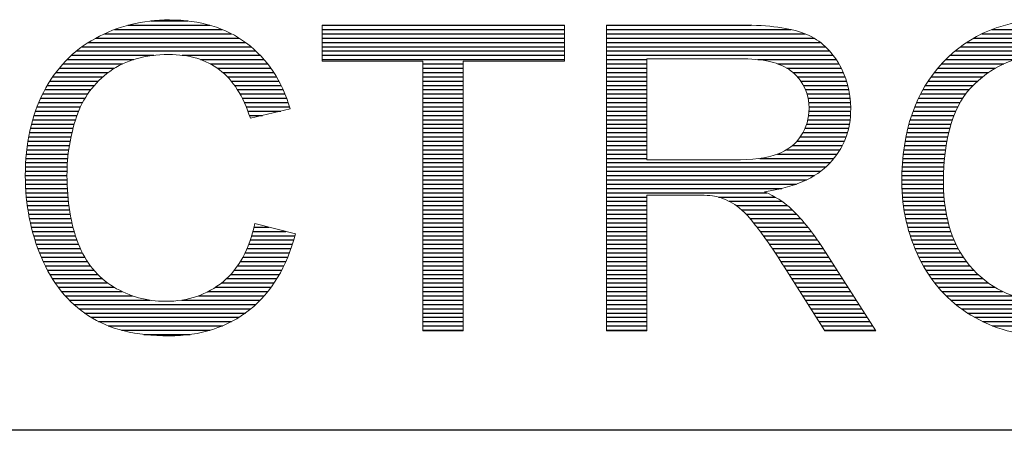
# Model space of a CAD drawing. Header units: millimetres. Extents: x 88 to 1193, y 471 to 1243.
# Tile 10 of 48: x 409 to 449, y 560 to 577. Entities that reach past the tile are written whole.
import ezdxf

# ---------------------------------------------------------------- set-up
doc = ezdxf.new("R2010")
doc.units = ezdxf.units.MM
doc.header["$LTSCALE"] = 20
doc.layers.get('0').update_dxf_attribs({"linetype": 'CONTINUOUS'})

msp = doc.modelspace()

# ---------------------------------------------------------------- linework, layer by layer
at = {"color": 7}
for p, q in [((413.103, 576.398), (416.479, 576.398)), ((414.048, 576.575), (415.573, 576.575)), ((421.11, 576.398), (431.091, 576.398)), ((432.826, 576.398), (438.792, 576.398)), ((411.778, 575.867), (417.681, 575.867)), ((412.129, 576.044), (417.372, 576.044)), ((412.552, 576.221), (416.99, 576.221)), ((421.11, 576.221), (431.091, 576.221)), ((421.11, 576.044), (431.091, 576.044)), ((421.11, 575.867), (431.091, 575.867)), ((432.826, 576.221), (440.436, 576.221)), ((432.826, 576.044), (441.015, 576.044)), ((432.826, 575.867), (441.373, 575.867)), ((447.964, 575.867), (454.042, 575.867)), ((448.299, 576.044), (453.701, 576.044)), ((448.708, 576.221), (453.29, 576.221)), ((411.214, 575.513), (418.171, 575.513)), ((411.476, 575.69), (417.943, 575.69)), ((421.11, 575.69), (431.091, 575.69)), ((421.11, 575.513), (431.091, 575.513)), ((432.826, 575.69), (441.637, 575.69)), ((432.826, 575.513), (441.847, 575.513)), ((447.424, 575.513), (454.595, 575.513)), ((447.676, 575.69), (454.336, 575.69)), ((410.776, 575.159), (414.172, 575.159)), ((410.982, 575.336), (418.373, 575.336)), ((415.332, 575.159), (418.554, 575.159)), ((421.11, 575.336), (431.091, 575.336)), ((421.11, 575.159), (431.091, 575.159)), ((432.826, 575.336), (442.021, 575.336)), ((432.826, 575.159), (442.168, 575.159)), ((446.994, 575.159), (450.47, 575.159)), ((447.198, 575.336), (454.827, 575.336)), ((410.423, 574.805), (412.878, 574.805)), ((410.591, 574.982), (413.328, 574.982)), ((416.097, 574.982), (418.716, 574.982)), ((416.498, 574.805), (418.862, 574.805)), ((421.11, 574.982), (431.091, 574.982)), ((425.259, 574.805), (426.924, 574.805)), ((432.826, 574.982), (434.492, 574.982)), ((432.826, 574.805), (434.492, 574.805)), ((439.059, 574.982), (442.295, 574.982)), ((439.883, 574.805), (442.406, 574.805)), ((446.636, 574.805), (449.196, 574.805)), ((446.807, 574.982), (449.651, 574.982)), ((410.003, 574.274), (412.07, 574.274)), ((410.131, 574.451), (412.29, 574.451)), ((410.27, 574.628), (412.551, 574.628)), ((416.787, 574.628), (418.994, 574.628)), ((417.014, 574.451), (419.114, 574.451)), ((417.201, 574.274), (419.223, 574.274)), ((425.259, 574.628), (426.924, 574.628)), ((425.259, 574.451), (426.924, 574.451)), ((425.259, 574.274), (426.924, 574.274)), ((432.826, 574.628), (434.492, 574.628)), ((432.826, 574.451), (434.492, 574.451)), ((432.826, 574.274), (434.492, 574.274)), ((440.262, 574.628), (442.503, 574.628)), ((440.508, 574.451), (442.587, 574.451)), ((440.689, 574.274), (442.659, 574.274)), ((446.201, 574.274), (448.334, 574.274)), ((446.334, 574.451), (448.574, 574.451)), ((446.479, 574.628), (448.854, 574.628)), ((409.778, 573.92), (411.714, 573.92)), ((409.886, 574.097), (411.88, 574.097)), ((417.358, 574.097), (419.323, 574.097)), ((417.494, 573.92), (419.414, 573.92)), ((425.259, 574.097), (426.924, 574.097)), ((425.259, 573.92), (426.924, 573.92)), ((432.826, 574.097), (434.492, 574.097)), ((432.826, 573.92), (434.492, 573.92)), ((440.832, 574.097), (442.721, 574.097)), ((440.943, 573.92), (442.772, 573.92)), ((445.967, 573.92), (447.934, 573.92)), ((446.079, 574.097), (448.123, 574.097)), ((409.587, 573.566), (411.442, 573.566)), ((409.678, 573.743), (411.569, 573.743)), ((417.613, 573.743), (419.496, 573.743)), ((417.719, 573.566), (419.572, 573.566)), ((425.259, 573.743), (426.924, 573.743)), ((425.259, 573.566), (426.924, 573.566)), ((432.826, 573.743), (434.492, 573.743)), ((432.826, 573.566), (434.492, 573.566)), ((441.028, 573.743), (442.814, 573.743)), ((441.091, 573.566), (442.846, 573.566)), ((445.769, 573.566), (447.63, 573.566)), ((445.864, 573.743), (447.771, 573.743)), ((409.353, 573.035), (411.144, 573.035)), ((409.424, 573.212), (411.231, 573.212)), ((409.502, 573.389), (411.33, 573.389)), ((417.813, 573.389), (419.64, 573.389)), ((417.898, 573.212), (419.703, 573.212)), ((417.974, 573.035), (419.759, 573.035)), ((425.259, 573.389), (426.924, 573.389)), ((425.259, 573.212), (426.924, 573.212)), ((425.259, 573.035), (426.924, 573.035)), ((432.826, 573.389), (434.492, 573.389)), ((432.826, 573.212), (434.492, 573.212)), ((432.826, 573.035), (434.492, 573.035)), ((441.134, 573.389), (442.869, 573.389)), ((441.161, 573.212), (442.884, 573.212)), ((441.173, 573.035), (442.891, 573.035)), ((445.527, 573.035), (447.307, 573.035)), ((445.601, 573.212), (447.401, 573.212)), ((445.681, 573.389), (447.508, 573.389)), ((409.228, 572.681), (411.002, 572.681)), ((409.288, 572.858), (411.069, 572.858)), ((418.044, 572.858), (419.402, 572.858)), ((418.107, 572.681), (418.652, 572.681)), ((425.259, 572.858), (426.924, 572.858)), ((425.259, 572.681), (426.924, 572.681)), ((432.826, 572.858), (434.492, 572.858)), ((432.826, 572.681), (434.492, 572.681)), ((441.155, 572.681), (442.881, 572.681)), ((441.171, 572.858), (442.89, 572.858)), ((445.398, 572.681), (447.149, 572.681)), ((445.459, 572.858), (447.223, 572.858)), ((409.125, 572.327), (410.889, 572.327)), ((409.174, 572.504), (410.944, 572.504)), ((425.259, 572.504), (426.924, 572.504)), ((425.259, 572.327), (426.924, 572.327)), ((432.826, 572.504), (434.492, 572.504)), ((432.826, 572.327), (434.492, 572.327)), ((441.074, 572.327), (442.838, 572.327)), ((441.123, 572.504), (442.864, 572.504)), ((445.291, 572.327), (447.026, 572.327)), ((445.342, 572.504), (447.084, 572.504)), ((409.042, 571.973), (410.795, 571.973)), ((409.081, 572.15), (410.84, 572.15)), ((425.259, 572.15), (426.924, 572.15)), ((425.259, 571.973), (426.924, 571.973)), ((432.826, 572.15), (434.492, 572.15)), ((432.826, 571.973), (434.492, 571.973)), ((440.92, 571.973), (442.757, 571.973)), ((441.007, 572.15), (442.803, 572.15)), ((445.203, 571.973), (446.929, 571.973)), ((445.244, 572.15), (446.974, 572.15)), ((408.951, 571.442), (410.688, 571.442)), ((408.977, 571.619), (410.719, 571.619)), ((409.007, 571.796), (410.755, 571.796)), ((425.259, 571.796), (426.924, 571.796)), ((425.259, 571.619), (426.924, 571.619)), ((425.259, 571.442), (426.924, 571.442)), ((432.826, 571.796), (434.492, 571.796)), ((432.826, 571.619), (434.492, 571.619)), ((432.826, 571.442), (434.492, 571.442)), ((440.493, 571.442), (442.546, 571.442)), ((440.674, 571.619), (442.629, 571.619)), ((440.812, 571.796), (442.699, 571.796)), ((445.104, 571.442), (446.824, 571.442)), ((445.133, 571.619), (446.855, 571.619)), ((445.166, 571.796), (446.889, 571.796)), ((408.91, 571.088), (410.638, 571.088)), ((408.928, 571.265), (410.661, 571.265)), ((425.259, 571.265), (426.924, 571.265)), ((425.259, 571.088), (426.924, 571.088)), ((432.826, 571.265), (434.492, 571.265)), ((432.826, 571.088), (434.492, 571.088)), ((439.878, 571.088), (442.334, 571.088)), ((440.246, 571.265), (442.448, 571.265)), ((445.058, 571.088), (446.777, 571.088)), ((445.079, 571.265), (446.799, 571.265)), ((408.884, 570.734), (410.606, 570.734)), ((408.895, 570.911), (410.62, 570.911)), ((425.259, 570.911), (426.924, 570.911)), ((425.259, 570.734), (426.924, 570.734)), ((432.826, 570.911), (434.492, 570.911)), ((432.826, 570.734), (442.048, 570.734)), ((439.148, 570.911), (442.201, 570.911)), ((445.025, 570.734), (446.744, 570.734)), ((445.04, 570.911), (446.759, 570.911)), ((408.87, 570.203), (410.588, 570.203)), ((408.871, 570.38), (410.59, 570.38)), ((408.876, 570.557), (410.596, 570.557)), ((425.259, 570.557), (426.924, 570.557)), ((425.259, 570.38), (426.924, 570.38)), ((425.259, 570.203), (426.924, 570.203)), ((432.826, 570.557), (441.869, 570.557)), ((432.826, 570.38), (441.656, 570.38)), ((432.826, 570.203), (441.395, 570.203)), ((445, 570.203), (446.718, 570.203)), ((445.005, 570.38), (446.724, 570.38)), ((445.014, 570.557), (446.732, 570.557)), ((408.871, 570.026), (410.589, 570.026)), ((408.876, 569.849), (410.594, 569.849)), ((425.259, 570.026), (426.924, 570.026)), ((425.259, 569.849), (426.924, 569.849)), ((432.826, 570.026), (441.071, 570.026)), ((432.826, 569.849), (440.65, 569.849)), ((444.997, 570.026), (446.716, 570.026)), ((444.997, 569.849), (446.715, 569.849)), ((408.884, 569.672), (410.602, 569.672)), ((408.896, 569.495), (410.612, 569.495)), ((425.259, 569.672), (426.924, 569.672)), ((425.259, 569.495), (426.924, 569.495)), ((432.826, 569.672), (440.057, 569.672)), ((432.826, 569.495), (439.434, 569.495)), ((445.002, 569.672), (446.719, 569.672)), ((445.01, 569.495), (446.726, 569.495)), ((408.911, 569.318), (410.627, 569.318)), ((408.93, 569.141), (410.644, 569.141)), ((408.952, 568.964), (410.666, 568.964)), ((425.259, 569.318), (426.924, 569.318)), ((425.259, 569.141), (426.924, 569.141)), ((425.259, 568.964), (426.924, 568.964)), ((432.826, 569.318), (434.492, 569.318)), ((432.826, 569.141), (434.492, 569.141)), ((432.826, 568.964), (434.492, 568.964)), ((437.443, 569.318), (439.769, 569.318)), ((437.88, 569.141), (440.055, 569.141)), ((438.174, 568.964), (440.29, 568.964)), ((445.023, 569.318), (446.738, 569.318)), ((445.04, 569.141), (446.753, 569.141)), ((445.062, 568.964), (446.774, 568.964)), ((408.978, 568.787), (410.691, 568.787)), ((409.007, 568.61), (410.721, 568.61)), ((425.259, 568.787), (426.924, 568.787)), ((425.259, 568.61), (426.924, 568.61)), ((432.826, 568.787), (434.492, 568.787)), ((432.826, 568.61), (434.492, 568.61)), ((438.394, 568.787), (440.482, 568.787)), ((438.575, 568.61), (440.659, 568.61)), ((445.088, 568.787), (446.8, 568.787)), ((445.119, 568.61), (446.83, 568.61)), ((409.041, 568.433), (410.755, 568.433)), ((409.078, 568.256), (410.793, 568.256)), ((425.259, 568.433), (426.924, 568.433)), ((425.259, 568.256), (426.924, 568.256)), ((432.826, 568.433), (434.492, 568.433)), ((432.826, 568.256), (434.492, 568.256)), ((438.736, 568.433), (440.823, 568.433)), ((438.884, 568.256), (440.978, 568.256)), ((445.154, 568.433), (446.867, 568.433)), ((445.194, 568.256), (446.909, 568.256)), ((409.119, 568.079), (410.837, 568.079)), ((409.165, 567.902), (410.886, 567.902)), ((418.255, 567.902), (419.613, 567.902)), ((418.3, 568.079), (418.913, 568.079)), ((425.259, 568.079), (426.924, 568.079)), ((425.259, 567.902), (426.924, 567.902)), ((432.826, 568.079), (434.492, 568.079)), ((432.826, 567.902), (434.492, 567.902)), ((439.024, 568.079), (441.125, 568.079)), ((439.158, 567.902), (441.264, 567.902)), ((445.239, 568.079), (446.958, 568.079)), ((445.289, 567.902), (447.014, 567.902)), ((409.214, 567.725), (410.94, 567.725)), ((409.268, 567.548), (411, 567.548)), ((409.327, 567.371), (411.067, 567.371)), ((418.083, 567.371), (419.879, 567.371)), ((418.147, 567.548), (419.932, 567.548)), ((418.204, 567.725), (419.981, 567.725)), ((425.259, 567.725), (426.924, 567.725)), ((425.259, 567.548), (426.924, 567.548)), ((425.259, 567.371), (426.924, 567.371)), ((432.826, 567.725), (434.492, 567.725)), ((432.826, 567.548), (434.492, 567.548)), ((432.826, 567.371), (434.492, 567.371)), ((439.288, 567.725), (441.397, 567.725)), ((439.414, 567.548), (441.523, 567.548)), ((439.537, 567.371), (441.645, 567.371)), ((445.344, 567.725), (447.077, 567.725)), ((445.405, 567.548), (447.149, 567.548)), ((445.47, 567.371), (447.229, 567.371)), ((409.389, 567.194), (411.143, 567.194)), ((409.456, 567.017), (411.228, 567.017)), ((417.93, 567.017), (419.757, 567.017)), ((418.011, 567.194), (419.82, 567.194)), ((425.259, 567.194), (426.924, 567.194)), ((425.259, 567.017), (426.924, 567.017)), ((432.826, 567.194), (434.492, 567.194)), ((432.826, 567.017), (434.492, 567.017)), ((439.658, 567.194), (441.761, 567.194)), ((439.777, 567.017), (441.874, 567.017)), ((445.541, 567.194), (447.32, 567.194)), ((445.617, 567.017), (447.42, 567.017)), ((409.528, 566.84), (411.323, 566.84)), ((409.606, 566.663), (411.431, 566.663)), ((417.737, 566.663), (419.613, 566.663)), ((417.839, 566.84), (419.688, 566.84)), ((425.259, 566.84), (426.924, 566.84)), ((425.259, 566.663), (426.924, 566.663)), ((432.826, 566.84), (434.492, 566.84)), ((432.826, 566.663), (434.492, 566.663)), ((439.895, 566.84), (441.988, 566.84)), ((440.011, 566.663), (442.101, 566.663)), ((445.699, 566.84), (447.533, 566.84)), ((445.787, 566.663), (447.659, 566.663)), ((409.689, 566.486), (411.554, 566.486)), ((409.78, 566.309), (411.693, 566.309)), ((409.878, 566.132), (411.854, 566.132)), ((417.339, 566.132), (419.348, 566.132)), ((417.49, 566.309), (419.444, 566.309)), ((417.621, 566.486), (419.532, 566.486)), ((425.259, 566.486), (426.924, 566.486)), ((425.259, 566.309), (426.924, 566.309)), ((425.259, 566.132), (426.924, 566.132)), ((432.826, 566.486), (434.492, 566.486)), ((432.826, 566.309), (434.492, 566.309)), ((432.826, 566.132), (434.492, 566.132)), ((440.127, 566.486), (442.214, 566.486)), ((440.24, 566.309), (442.327, 566.309)), ((440.352, 566.132), (442.44, 566.132)), ((445.882, 566.486), (447.8, 566.486)), ((445.986, 566.309), (447.959, 566.309)), ((446.098, 566.132), (448.136, 566.132)), ((409.985, 565.955), (412.041, 565.955)), ((410.101, 565.778), (412.262, 565.778)), ((416.96, 565.778), (419.13, 565.778)), ((417.165, 565.955), (419.244, 565.955)), ((425.259, 565.955), (426.924, 565.955)), ((425.259, 565.778), (426.924, 565.778)), ((432.826, 565.955), (434.492, 565.955)), ((432.826, 565.778), (434.492, 565.778)), ((440.465, 565.955), (442.553, 565.955)), ((440.577, 565.778), (442.666, 565.778)), ((446.219, 565.955), (448.335, 565.955)), ((446.351, 565.778), (448.562, 565.778)), ((410.227, 565.601), (412.532, 565.601)), ((410.365, 565.424), (412.862, 565.424)), ((416.414, 565.424), (418.87, 565.424)), ((416.715, 565.601), (419.006, 565.601)), ((425.259, 565.601), (426.924, 565.601)), ((425.259, 565.424), (426.924, 565.424)), ((432.826, 565.601), (434.492, 565.601)), ((432.826, 565.424), (434.492, 565.424)), ((440.69, 565.601), (442.779, 565.601)), ((440.802, 565.424), (442.892, 565.424)), ((446.495, 565.601), (448.828, 565.601)), ((446.652, 565.424), (449.153, 565.424)), ((410.516, 565.247), (413.289, 565.247)), ((410.682, 565.07), (413.999, 565.07)), ((415.316, 565.07), (418.557, 565.07)), ((416.011, 565.247), (418.722, 565.247)), ((425.259, 565.247), (426.924, 565.247)), ((425.259, 565.07), (426.924, 565.07)), ((432.826, 565.247), (434.492, 565.247)), ((432.826, 565.07), (434.492, 565.07)), ((440.915, 565.247), (443.006, 565.247)), ((441.027, 565.07), (443.119, 565.07)), ((446.823, 565.247), (449.583, 565.247)), ((447.012, 565.07), (450.317, 565.07)), ((410.867, 564.893), (418.375, 564.893)), ((411.073, 564.716), (418.172, 564.716)), ((411.306, 564.539), (417.941, 564.539)), ((425.259, 564.893), (426.924, 564.893)), ((425.259, 564.716), (426.924, 564.716)), ((425.259, 564.539), (426.924, 564.539)), ((432.826, 564.893), (434.492, 564.893)), ((432.826, 564.716), (434.492, 564.716)), ((432.826, 564.539), (434.492, 564.539)), ((441.139, 564.893), (443.232, 564.893)), ((441.252, 564.716), (443.345, 564.716)), ((441.364, 564.539), (443.458, 564.539)), ((447.219, 564.893), (454.853, 564.893)), ((447.45, 564.716), (454.621, 564.716)), ((447.707, 564.539), (454.358, 564.539)), ((411.573, 564.362), (417.677, 564.362)), ((411.892, 564.185), (417.368, 564.185)), ((425.259, 564.362), (426.924, 564.362)), ((425.259, 564.185), (426.924, 564.185)), ((432.826, 564.362), (434.492, 564.362)), ((432.826, 564.185), (434.492, 564.185)), ((441.477, 564.362), (443.571, 564.362)), ((441.589, 564.185), (443.684, 564.185)), ((447.997, 564.362), (454.057, 564.362)), ((448.331, 564.185), (453.707, 564.185)), ((412.292, 564.008), (416.992, 564.008)), ((412.832, 563.831), (416.496, 563.831)), ((425.259, 564.008), (426.924, 564.008)), ((425.259, 563.831), (426.924, 563.831)), ((432.826, 564.008), (434.492, 564.008)), ((432.826, 563.831), (434.492, 563.831)), ((441.702, 564.008), (443.797, 564.008)), ((441.814, 563.831), (443.91, 563.831)), ((448.734, 564.008), (453.29, 564.008)), ((413.759, 563.654), (415.671, 563.654)), ((614.046, 559.706), (107.046, 559.706))]:
    msp.add_line(p, q, dxfattribs=at)
at = {"color": 7, "lineweight": 5}
for points, knots in [([(411.761, 575.857), (412.684, 576.364), (413.702, 576.616), (414.813, 576.616), (414.813, 576.616), (416.073, 576.616), (417.131, 576.297), (417.991, 575.655)], [0.36363636, 0.36363636, 0.36363636, 0.36363636, 0.40909091, 0.40909091, 0.40909091, 0.40909092, 0.45454545, 0.45454545, 0.45454545, 0.45454545]), ([(444.997, 569.943), (444.997, 572.034), (445.557, 573.67), (446.68, 574.851), (446.68, 574.851), (447.803, 576.033), (449.251, 576.625), (451.028, 576.625), (451.028, 576.625), (452.189, 576.625), (453.239, 576.346), (454.171, 575.792)], [0, 0, 0, 0, 0.0909091, 0.0909091, 0.0909091, 0.0909091, 0.1818182, 0.1818182, 0.1818182, 0.1818182, 0.2727273, 0.2727273, 0.2727273, 0.2727273]), ([(409.535, 566.824), (409.092, 567.873), (408.87, 568.999), (408.87, 570.201), (408.87, 570.201), (408.87, 571.512), (409.119, 572.655), (409.62, 573.632), (409.62, 573.632), (410.121, 574.608), (410.834, 575.35), (411.761, 575.857)], [0.2272727, 0.2272727, 0.2272727, 0.2272727, 0.2727273, 0.2727273, 0.2727273, 0.2727273, 0.3181818, 0.3181818, 0.3181818, 0.3181818, 0.3636364, 0.3636364, 0.3636364, 0.3636364]), ([(416.874, 574.564), (416.32, 574.983), (415.622, 575.191), (414.777, 575.191), (414.777, 575.191), (413.81, 575.191), (413.003, 574.96), (412.353, 574.497)], [0.59090909, 0.59090909, 0.59090909, 0.59090909, 0.63636364, 0.63636364, 0.63636364, 0.63636365, 0.68181818, 0.68181818, 0.68181818, 0.68181818]), ([(453.282, 574.561), (452.614, 574.98), (451.867, 575.191), (451.036, 575.191), (451.036, 575.191), (449.855, 575.191), (448.84, 574.787), (447.99, 573.975)], [0.6666667, 0.6666667, 0.6666667, 0.6666667, 0.7777778, 0.7777778, 0.7777778, 0.7777778, 0.8888889, 0.8888889, 0.8888889, 0.8888889]), ([(442.37, 574.866), (442.718, 574.291), (442.892, 573.658), (442.892, 572.966), (442.892, 572.966), (442.892, 572.072), (442.604, 571.321), (442.024, 570.708)], [0.2105263, 0.2105263, 0.2105263, 0.2105263, 0.2631579, 0.2631579, 0.2631579, 0.2631579, 0.3157895, 0.3157895, 0.3157895, 0.3157895]), ([(440.839, 571.837), (441.062, 572.184), (441.174, 572.559), (441.174, 572.966), (441.174, 572.966), (441.174, 573.561), (440.959, 574.051), (440.526, 574.435)], [0.375, 0.375, 0.375, 0.375, 0.5, 0.5, 0.5, 0.5, 0.625, 0.625, 0.625, 0.625]), ([(410.984, 572.626), (410.72, 571.846), (410.588, 571.04), (410.588, 570.21), (410.588, 570.21), (410.588, 569.137), (410.743, 568.205), (411.054, 567.404)], [0.72727273, 0.72727273, 0.72727273, 0.72727273, 0.77272727, 0.77272727, 0.77272727, 0.77272728, 0.81818182, 0.81818182, 0.81818182, 0.81818182]), ([(447.937, 566.331), (448.755, 565.457), (449.779, 565.02), (451.01, 565.02), (451.01, 565.02), (452.265, 565.02), (453.297, 565.461), (454.106, 566.343)], [0.1111111, 0.1111111, 0.1111111, 0.1111111, 0.2222222, 0.2222222, 0.2222222, 0.2222222, 0.3333333, 0.3333333, 0.3333333, 0.3333333]), ([(412.511, 565.613), (413.171, 565.217), (413.883, 565.02), (414.652, 565.02), (414.652, 565.02), (415.584, 565.02), (416.373, 565.291), (417.02, 565.827)], [0.86363636, 0.86363636, 0.86363636, 0.86363636, 0.90909091, 0.90909091, 0.90909091, 0.90909092, 0.95454545, 0.95454545, 0.95454545, 0.95454545]), ([(418.117, 564.672), (417.208, 563.953), (416.1, 563.595), (414.786, 563.595), (414.786, 563.595), (413.429, 563.595), (412.326, 563.871), (411.476, 564.422)], [0.09090909, 0.09090909, 0.09090909, 0.09090909, 0.13636364, 0.13636364, 0.13636364, 0.13636365, 0.18181818, 0.18181818, 0.18181818, 0.18181818]), ([(454.077, 564.373), (453.13, 563.854), (452.112, 563.595), (451.019, 563.595), (451.019, 563.595), (449.832, 563.595), (448.773, 563.88), (447.841, 564.455)], [0.6363636, 0.6363636, 0.6363636, 0.6363636, 0.7272727, 0.7272727, 0.7272727, 0.7272727, 0.8181818, 0.8181818, 0.8181818, 0.8181818])]:
    msp.add_open_spline(points, degree=3, knots=knots, dxfattribs=at)
for points in [[(421.11, 574.916), (421.11, 574.916), (421.11, 576.402), (421.11, 576.402)], [(421.11, 576.402), (421.11, 576.402), (431.091, 576.402), (431.091, 576.402)], [(431.091, 576.402), (431.091, 576.402), (431.091, 574.916), (431.091, 574.916)], [(432.826, 563.81), (432.826, 563.81), (432.826, 576.402), (432.826, 576.402)], [(432.826, 576.402), (432.826, 576.402), (438.409, 576.402), (438.409, 576.402)], [(438.409, 576.402), (439.532, 576.402), (440.385, 576.288), (440.968, 576.062)], [(440.968, 576.062), (441.552, 575.837), (442.018, 575.438), (442.37, 574.866)], [(417.991, 575.655), (418.85, 575.013), (419.448, 574.112), (419.785, 572.948)], [(425.259, 574.916), (425.259, 574.916), (421.11, 574.916), (421.11, 574.916)], [(425.259, 563.81), (425.259, 563.81), (425.259, 574.916), (425.259, 574.916)], [(431.091, 574.916), (431.091, 574.916), (426.924, 574.916), (426.924, 574.916)], [(426.924, 574.916), (426.924, 574.916), (426.924, 563.81), (426.924, 563.81)], [(438.476, 575.01), (438.476, 575.01), (434.492, 575.01), (434.492, 575.01)], [(434.492, 575.01), (434.492, 575.01), (434.492, 570.844), (434.492, 570.844)], [(440.526, 574.435), (440.094, 574.819), (439.412, 575.01), (438.476, 575.01)], [(412.353, 574.497), (411.702, 574.03), (411.244, 573.409), (410.984, 572.626)], [(418.146, 572.561), (417.853, 573.479), (417.431, 574.145), (416.874, 574.564)], [(447.99, 573.975), (447.14, 573.166), (446.715, 571.811), (446.715, 569.917)], [(419.785, 572.948), (419.785, 572.948), (418.146, 572.561), (418.146, 572.561)], [(439.86, 571.081), (440.291, 571.239), (440.616, 571.491), (440.839, 571.837)], [(438.075, 570.844), (438.834, 570.844), (439.432, 570.923), (439.86, 571.081)], [(434.492, 570.844), (434.492, 570.844), (438.075, 570.844), (438.075, 570.844)], [(442.024, 570.708), (441.446, 570.096), (440.552, 569.706), (439.344, 569.538)], [(445.718, 566.8), (445.237, 567.788), (444.997, 568.838), (444.997, 569.943)], [(446.715, 569.917), (446.715, 568.398), (447.123, 567.205), (447.937, 566.331)], [(436.424, 569.401), (436.424, 569.401), (434.492, 569.401), (434.492, 569.401)], [(434.492, 569.401), (434.492, 569.401), (434.492, 563.81), (434.492, 563.81)], [(437.353, 569.342), (437.163, 569.38), (436.855, 569.401), (436.424, 569.401)], [(439.344, 569.538), (439.787, 569.327), (440.121, 569.119), (440.35, 568.911)], [(438.113, 569.005), (437.864, 569.166), (437.611, 569.278), (437.353, 569.342)], [(438.957, 568.164), (438.643, 568.565), (438.362, 568.847), (438.113, 569.005)], [(440.35, 568.911), (440.837, 568.466), (441.297, 567.906), (441.734, 567.237)], [(417.02, 565.827), (417.668, 566.366), (418.105, 567.167), (418.334, 568.225)], [(418.334, 568.225), (418.334, 568.225), (420.002, 567.803), (420.002, 567.803)], [(440.162, 566.431), (439.675, 567.184), (439.274, 567.765), (438.957, 568.164)], [(420.002, 567.803), (419.653, 566.437), (419.023, 565.393), (418.117, 564.672)], [(411.054, 567.404), (411.367, 566.607), (411.851, 566.009), (412.511, 565.613)], [(441.734, 567.237), (441.734, 567.237), (443.924, 563.81), (443.924, 563.81)], [(411.476, 564.422), (410.626, 564.977), (409.978, 565.777), (409.535, 566.824)], [(447.841, 564.455), (446.906, 565.027), (446.199, 565.809), (445.718, 566.8)], [(441.828, 563.81), (441.828, 563.81), (440.162, 566.431), (440.162, 566.431)], [(426.924, 563.81), (426.924, 563.81), (425.259, 563.81), (425.259, 563.81)], [(434.492, 563.81), (434.492, 563.81), (432.826, 563.81), (432.826, 563.81)], [(443.924, 563.81), (443.924, 563.81), (441.828, 563.81), (441.828, 563.81)]]:
    msp.add_open_spline(points, degree=3, dxfattribs=at)

doc.saveas('drawing.dxf')
